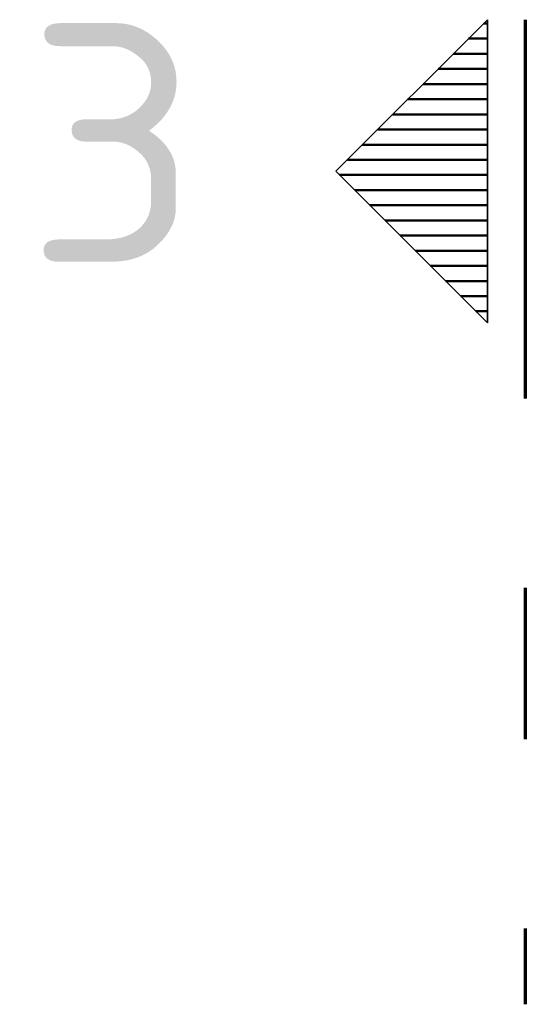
# Model space of a CAD drawing. Header units: millimetres. Extents: x -4.8 to 43.1, y -12 to 21.7.
# Tile 37 of 42: x 23.208 to 23.542, y -10.098 to -9.447. Entities that reach past the tile are written whole.
import ezdxf
from ezdxf.enums import TextEntityAlignment as Align

# ---------------------------------------------------------------- set-up
doc = ezdxf.new("R2010")
doc.units = ezdxf.units.MM
doc.linetypes.add('DASHDOTX2', pattern=[2, 1, -0.5, 0, -0.5])
doc.styles.add('isocp', font='isocp', dxfattribs={"width": 1.1})

msp = doc.modelspace()

# ---------------------------------------------------------------- hatches: boundary and pattern name
at = {"lineweight": 50}
h = msp.add_hatch(dxfattribs=at)
h.set_pattern_fill('Mau', color=4, scale=0.01, style=0, pattern_type=2)
h.set_pattern_definition([(0, (0, 0), (0, 0.01), [])])
h.paths.add_polyline_path([(23.517159, -9.447543), (23.417159, -9.547543), (23.517159, -9.647543)])

# ---------------------------------------------------------------- linework, layer by layer
at = {"color": 2, "linetype": 'Continuous', "lineweight": 35}
for p, q in [((23.417159, -9.547543), (23.517159, -9.447543)), ((23.517159, -9.647543), (23.517159, -9.447543)), ((23.517159, -9.647543), (23.417159, -9.547543))]:
    msp.add_line(p, q, dxfattribs=at)
at = {"color": 1, "linetype": 'DASHDOTX2', "lineweight": 70, "ltscale": 0.25}
msp.add_line((23.542159, -9.447543), (23.542159, -10.097543), dxfattribs=at)

# ---------------------------------------------------------------- texts
at = {"color": 2, "lineweight": 35, "style": 'isocp', "width": 1.15}
msp.add_text('3', height=0.1575, dxfattribs=at).set_placement((23.269815, -9.60776), align=Align.CENTER)

doc.saveas('drawing.dxf')
